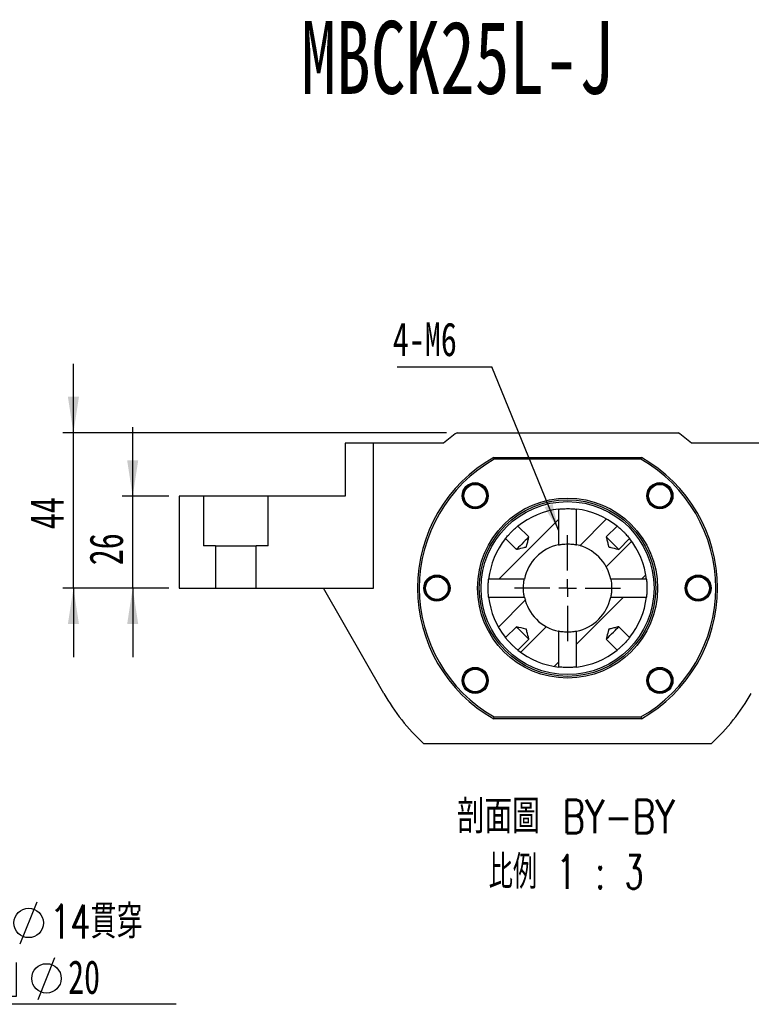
# Model space of a CAD drawing. Header units: millimetres. Extents: x 19 to 332, y 5 to 190.
# Tile 3 of 5: x 101 to 170, y 97 to 190. Entities that reach past the tile are written whole.
import ezdxf

# ---------------------------------------------------------------- set-up
doc = ezdxf.new("R2010")
doc.units = ezdxf.units.MM
doc.layers.add('圖層0', color=7, linetype='Continuous')
doc.styles.add('SLDTEXTSTYLE0', font='TXT', dxfattribs={"width": 0.7})
doc.styles.add('SLDTEXTSTYLE1', font='TXT', dxfattribs={"width": 0.7, "bigfont": 'bigfont'})
doc.styles.add('SLDTEXTSTYLE3', font='TXT', dxfattribs={"width": 0.633333})
doc.styles.add('SLDTEXTSTYLE4', font='TXT', dxfattribs={"width": 0.75, "bigfont": 'bigfont'})
doc.styles.add('SLDTEXTSTYLE5', font='TXT', dxfattribs={"width": 0.65625, "bigfont": 'bigfont'})
doc.dimstyles.new('SLDDIMSTYLE1', dxfattribs={"dimtxt": 0.18, "dimasz": 2.5, "dimexe": 0, "dimexo": 0.0625, "dimgap": 0, "dimtad": 0, "dimtih": 1, "dimtoh": 1, "dimdec": 0, "dimrnd": 1e-09, "dimzin": 0, "dimdsep": 46, "dimtxsty": 'Standard', "dimsah": 1, "dimcen": 0.09, "dimadec": 0, "dimazin": 0, "dimtfac": 2.5, "dimtdec": 0, "dimtofl": 0, "dimtmove": 0, "dimatfit": 3, "dimfxl": 1, "dimfrac": 2, "dimtolj": 1, "dimtzin": 0, "dimarcsym": 0})
doc.dimstyles.new('SLDDIMSTYLE4', dxfattribs={"dimtxt": 3.389974, "dimasz": 2.5, "dimexe": 0, "dimexo": 0.0625, "dimgap": 0.847493, "dimtad": 1, "dimlfac": 3, "dimrnd": 1e-09, "dimzin": 12, "dimdsep": 46, "dimtxsty": 'SLDTEXTSTYLE0', "dimsah": 1, "dimcen": 0.09, "dimadec": 0, "dimazin": 3, "dimtfac": 1, "dimtmove": 0, "dimatfit": 0, "dimfxl": 1, "dimfrac": 2, "dimtolj": 1, "dimtzin": 12, "dimarcsym": 0})

# ---------------------------------------------------------------- blocks, each defined once
blk = doc.blocks.new('SW_SYMBOL_HOLE_DIAM')
at = {"layer": '圖層0', "color": 0}
blk.add_line((300, 0), (700, 1000), dxfattribs=at)
blk.add_circle((500, 500), 350, dxfattribs=at)
blk = doc.blocks.new('SW_SYMBOL_HOLE_SPOT')
at = {"layer": '圖層0', "color": 0}
for p, q in [((0, 875), (0, 75)), ((1600, 75), (1600, 875)), ((0, 75), (1600, 75))]:
    blk.add_line(p, q, dxfattribs=at)
blk = doc.blocks.new('SW_NOTE_1')
at = {"layer": '圖層0', "color": 0}
blk.add_line((21.858, 0), (0, 0), dxfattribs=at)
at = {"layer": '圖層0', "color": 0, "xscale": 0.003964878, "yscale": 0.003964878, "zscale": 0.003964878}
for name, p in [('SW_SYMBOL_HOLE_DIAM', (5.935, 5.698)), ('SW_SYMBOL_HOLE_SPOT', (0.42, 0.465)), ('SW_SYMBOL_HOLE_DIAM', (7.617, 0.465))]:
    blk.add_blockref(name, p, dxfattribs=at)
at = {"layer": '圖層0', "color": 0, "char_height": 3.175, "attachment_point": 1}
for s, insert, style in [('6 -', (0.42, 9.396), 'SLDTEXTSTYLE3'), ('14\\M+18AD1\\M+190FA', (9.957, 9.396), 'SLDTEXTSTYLE1'), ('20', (11.638, 4.163), 'SLDTEXTSTYLE0')]:
    blk.add_mtext(s, dxfattribs=dict(at, insert=insert, style=style))
blk = doc.blocks.new('_D_8')
at = {"layer": '圖層0', "color": 7}
for p, q in [((111.533, 144.95), (111.533, 151.469)), ((114.936, 144.95), (110.533, 144.95)), ((111.533, 136.283), (111.533, 144.95)), ((114.936, 136.283), (110.533, 136.283)), ((111.533, 136.283), (111.533, 129.764))]:
    blk.add_line(p, q, dxfattribs=at)
for points in [[(111.533, 144.95), (112.055, 148.34), (111.012, 148.34)], [(111.533, 136.283), (111.012, 132.893), (112.055, 132.893)]]:
    blk.add_solid(points, dxfattribs=at)
at = {"layer": '圖層0', "color": 7, "insert": (107.44, 138.435), "char_height": 3.175, "attachment_point": 1, "rotation": 90, "style": 'SLDTEXTSTYLE0'}
blk.add_mtext('26', dxfattribs=at)
blk = doc.blocks.new('_D_9')
at = {"layer": '圖層0', "color": 7}
for p, q in [((105.936, 150.95), (105.936, 157.469)), ((141.168, 150.95), (104.936, 150.95)), ((105.936, 136.283), (105.936, 150.95)), ((114.936, 136.283), (104.936, 136.283)), ((105.936, 136.283), (105.936, 129.764))]:
    blk.add_line(p, q, dxfattribs=at)
for points in [[(105.936, 150.95), (106.458, 154.34), (105.415, 154.34)], [(105.936, 136.283), (105.415, 132.893), (106.458, 132.893)]]:
    blk.add_solid(points, dxfattribs=at)
at = {"layer": '圖層0', "color": 7, "insert": (101.843, 141.843), "char_height": 3.175, "attachment_point": 1, "rotation": 90, "style": 'SLDTEXTSTYLE0'}
blk.add_mtext('44', dxfattribs=at)
blk = doc.blocks.new('SW_NOTE_2')
at = {"layer": '圖層0', "color": 0, "char_height": 3.175, "attachment_point": 2}
for s, insert, style in [('\\M+19655\\M+196CA\\M+19AA4 BY-BY', (12.402, 4.093), 'SLDTEXTSTYLE4'), ('\\M+194E4\\M+197E1 1 : 3', (12.432, -1.141), 'SLDTEXTSTYLE5')]:
    blk.add_mtext(s, dxfattribs=dict(at, insert=insert, style=style))
blk = doc.blocks.new('SW_NOTE_3')
at = {"layer": '圖層0', "color": 0}
blk.add_line((-8.957, 0), (0, 0), dxfattribs=at)
at = {"layer": '圖層0', "color": 0, "insert": (-9.357, 4.178), "char_height": 3.175, "attachment_point": 1, "style": 'SLDTEXTSTYLE0'}
blk.add_mtext('4-M6', dxfattribs=at)
blk = doc.blocks.new('SW_CENTERMARKSYMBOL_8')
at = {"layer": '圖層0', "color": 0}
for p, q in [((0, 1.667), (0, 5)), ((-1.667, 0), (-5, 0)), ((0, 0), (-0.833, 0)), ((0, 0), (0, 0.833)), ((0, 0), (0, -0.833)), ((0, 0), (0.833, 0)), ((1.667, 0), (5, 0)), ((0, -1.667), (0, -5))]:
    blk.add_line(p, q, dxfattribs=at)

msp = doc.modelspace()

# ---------------------------------------------------------------- hatches: boundary and pattern name
at = {"linetype": 'Continuous', "lineweight": 18}
h = msp.add_hatch(dxfattribs=at)
h.set_pattern_fill('ANSI31', style=0)
edge = h.paths.add_edge_path(flags=0)
edge.add_spline(control_points=[(148.9496, 141.1152), (148.9352, 141.0574), (148.9208, 140.9996), (148.9064, 140.9419), (148.8754, 140.8179), (148.8445, 140.6938), (148.8136, 140.5698), (148.7976, 140.5057), (148.7816, 140.4416), (148.7656, 140.3775), (148.7574, 140.3444), (148.7491, 140.3113), (148.7409, 140.2781), (148.7366, 140.261), (148.7323, 140.2439), (148.7281, 140.2268), (148.7258, 140.2179), (148.7236, 140.2091), (148.7214, 140.2002), (148.7203, 140.1957), (148.7192, 140.1911), (148.718, 140.1865), (148.7174, 140.1842), (148.7168, 140.1818), (148.7162, 140.1794), (148.7159, 140.1782), (148.7156, 140.177), (148.7153, 140.1758), (148.7151, 140.1751), (148.715, 140.1745), (148.7148, 140.1739), (148.7147, 140.1735), (148.7146, 140.1732), (148.7145, 140.1729), (148.7144, 140.1727), (148.7144, 140.1725), (148.7143, 140.1723), (148.7142, 140.1722), (148.7141, 140.1721), (148.714, 140.172), (148.7138, 140.1719), (148.7137, 140.1718), (148.7135, 140.1718), (148.7127, 140.1715), (148.7119, 140.1713), (148.711, 140.1711), (148.7077, 140.1702), (148.7044, 140.1694), (148.7011, 140.1686), (148.6879, 140.1652), (148.6746, 140.1619), (148.6614, 140.1586), (148.6084, 140.1454), (148.5554, 140.1322), (148.5024, 140.119), (148.2904, 140.0662), (148.0785, 140.0133), (147.8665, 139.9605), (147.8347, 139.9525), (147.8029, 139.9446), (147.771, 139.9367)], knot_values=[0.001662, 0.001662, 0.001662, 0.001662, 0.0021977, 0.0021977, 0.0021977, 0.0033481, 0.0033481, 0.0033481, 0.0039427, 0.0039427, 0.0039427, 0.0042499, 0.0042499, 0.0042499, 0.0044087, 0.0044087, 0.0044087, 0.0044908, 0.0044908, 0.0044908, 0.0045332, 0.0045332, 0.0045332, 0.0045552, 0.0045552, 0.0045552, 0.0045665, 0.0045665, 0.0045665, 0.0045724, 0.0045724, 0.0045724, 0.0045755, 0.0045755, 0.0045755, 0.0045773, 0.0045773, 0.0045773, 0.0045785, 0.0045785, 0.0045785, 0.0045802, 0.0045802, 0.0045802, 0.004588, 0.004588, 0.004588, 0.0046188, 0.0046188, 0.0046188, 0.0047422, 0.0047422, 0.0047422, 0.005236, 0.005236, 0.005236, 0.0072108, 0.0072108, 0.0072108, 0.0075074, 0.0075074, 0.0075074, 0.0075074], weights=[1, 1, 1, 1, 1, 1, 1, 1, 1, 1, 1, 1, 1, 1, 1, 1, 1, 1, 1, 1, 1, 1, 1, 1, 1, 1, 1, 1, 1, 1, 1, 1, 1, 1, 1, 1, 1, 1, 1, 1, 1, 1, 1, 1, 1, 1, 1, 1, 1, 1, 1, 1, 1, 1, 1, 1, 1, 1, 1, 1, 1], degree=3, periodic=0)
edge.add_line((147.771, 139.9367), (146.7432, 140.9645))
edge.add_arc((152.6029, 136.2833), 7.5, 141.379368, 173.492498)
edge.add_line((145.1513, 137.1333), (148.5239, 137.1333))
edge.add_arc((152.6029, 136.2833), 4.1667, 101.770963, 168.229037, ccw=False)
edge.add_line((151.7529, 140.3623), (151.7529, 143.7349))
edge.add_arc((152.6029, 136.2833), 7.5, 96.507502, 128.620632)
edge.add_line((147.9217, 142.143), (148.9496, 141.1152))
h = msp.add_hatch(dxfattribs=at)
h.set_pattern_fill('ANSI31', style=0)
edge = h.paths.add_edge_path(flags=0)
edge.add_line((158.4627, 140.9645), (157.4348, 139.9367))
edge.add_spline(control_points=[(157.4348, 139.9367), (157.403, 139.9446), (157.3712, 139.9525), (157.3394, 139.9605), (157.1274, 140.0133), (156.9154, 140.0662), (156.7035, 140.119), (156.6505, 140.1322), (156.5975, 140.1454), (156.5445, 140.1586), (156.5313, 140.1619), (156.518, 140.1652), (156.5048, 140.1686), (156.5015, 140.1694), (156.4982, 140.1702), (156.4949, 140.1711), (156.494, 140.1713), (156.4932, 140.1715), (156.4924, 140.1718), (156.4922, 140.1718), (156.492, 140.1719), (156.4919, 140.172), (156.4918, 140.1721), (156.4917, 140.1722), (156.4916, 140.1723), (156.4915, 140.1725), (156.4914, 140.1727), (156.4914, 140.1729), (156.4913, 140.1732), (156.4912, 140.1735), (156.4911, 140.1739), (156.4909, 140.1745), (156.4907, 140.1751), (156.4906, 140.1758), (156.4903, 140.177), (156.49, 140.1782), (156.4896, 140.1794), (156.4891, 140.1818), (156.4885, 140.1842), (156.4879, 140.1865), (156.4867, 140.1911), (156.4856, 140.1957), (156.4844, 140.2002), (156.4822, 140.2091), (156.48, 140.2179), (156.4778, 140.2268), (156.4736, 140.2439), (156.4693, 140.261), (156.465, 140.2781), (156.4568, 140.3113), (156.4485, 140.3444), (156.4402, 140.3775), (156.4243, 140.4416), (156.4083, 140.5057), (156.3923, 140.5698), (156.3614, 140.6938), (156.3304, 140.8179), (156.2995, 140.9419), (156.2851, 140.9996), (156.2707, 141.0574), (156.2563, 141.1152)], knot_values=[0.0075688, 0.0075688, 0.0075688, 0.0075688, 0.007864, 0.007864, 0.007864, 0.00983, 0.00983, 0.00983, 0.0103215, 0.0103215, 0.0103215, 0.0104444, 0.0104444, 0.0104444, 0.0104751, 0.0104751, 0.0104751, 0.0104828, 0.0104828, 0.0104828, 0.0104845, 0.0104845, 0.0104845, 0.0104857, 0.0104857, 0.0104857, 0.0104874, 0.0104874, 0.0104874, 0.0104905, 0.0104905, 0.0104905, 0.0104964, 0.0104964, 0.0104964, 0.0105077, 0.0105077, 0.0105077, 0.0105296, 0.0105296, 0.0105296, 0.0105718, 0.0105718, 0.0105718, 0.0106535, 0.0106535, 0.0106535, 0.0108116, 0.0108116, 0.0108116, 0.0111175, 0.0111175, 0.0111175, 0.0117093, 0.0117093, 0.0117093, 0.0128546, 0.0128546, 0.0128546, 0.0133879, 0.0133879, 0.0133879, 0.0133879], weights=[1, 1, 1, 1, 1, 1, 1, 1, 1, 1, 1, 1, 1, 1, 1, 1, 1, 1, 1, 1, 1, 1, 1, 1, 1, 1, 1, 1, 1, 1, 1, 1, 1, 1, 1, 1, 1, 1, 1, 1, 1, 1, 1, 1, 1, 1, 1, 1, 1, 1, 1, 1, 1, 1, 1, 1, 1, 1, 1, 1, 1], degree=3, periodic=0)
edge.add_line((156.2563, 141.1152), (157.2841, 142.143))
edge.add_arc((152.6029, 136.2833), 7.5, 51.379368, 83.492498)
edge.add_line((153.4529, 143.7349), (153.4529, 140.3623))
edge.add_arc((152.6029, 136.2833), 4.1667, 11.770963, 78.229037, ccw=False)
edge.add_line((156.682, 137.1333), (160.0546, 137.1333))
edge.add_arc((152.6029, 136.2833), 7.5, 6.507502, 38.620632)
h = msp.add_hatch(dxfattribs=at)
h.set_pattern_fill('ANSI31', style=0)
edge = h.paths.add_edge_path(flags=0)
edge.add_spline(control_points=[(147.771, 132.6299), (148.0679, 132.5559), (148.3647, 132.4819), (148.6616, 132.4078), (148.6701, 132.4057), (148.6786, 132.4036), (148.6871, 132.4015), (148.6915, 132.4004), (148.6959, 132.3993), (148.7003, 132.3982), (148.7025, 132.3976), (148.7048, 132.3971), (148.7071, 132.3965), (148.7083, 132.3962), (148.7094, 132.3959), (148.7106, 132.3956), (148.7112, 132.3954), (148.7118, 132.3953), (148.7124, 132.3951), (148.7128, 132.395), (148.7131, 132.3949), (148.7134, 132.3948), (148.7136, 132.3947), (148.7137, 132.3947), (148.7139, 132.3946), (148.714, 132.3945), (148.7141, 132.3944), (148.7142, 132.3943), (148.7143, 132.3941), (148.7144, 132.394), (148.7145, 132.3938), (148.7148, 132.3929), (148.715, 132.392), (148.7152, 132.3911), (148.7161, 132.3875), (148.717, 132.3839), (148.7179, 132.3803), (148.7215, 132.366), (148.7251, 132.3516), (148.7287, 132.3373), (148.743, 132.2798), (148.7573, 132.2224), (148.7716, 132.1649), (148.8289, 131.9352), (148.8862, 131.7054), (148.9435, 131.4757), (148.9455, 131.4676), (148.9475, 131.4595), (148.9496, 131.4514)], knot_values=[0.0094106, 0.0094106, 0.0094106, 0.0094106, 0.012164, 0.012164, 0.012164, 0.0122429, 0.0122429, 0.0122429, 0.0122836, 0.0122836, 0.0122836, 0.0123047, 0.0123047, 0.0123047, 0.0123156, 0.0123156, 0.0123156, 0.0123213, 0.0123213, 0.0123213, 0.0123243, 0.0123243, 0.0123243, 0.012326, 0.012326, 0.012326, 0.0123272, 0.0123272, 0.0123272, 0.012329, 0.012329, 0.012329, 0.0123374, 0.0123374, 0.0123374, 0.0123708, 0.0123708, 0.0123708, 0.0125046, 0.0125046, 0.0125046, 0.0130397, 0.0130397, 0.0130397, 0.0151801, 0.0151801, 0.0151801, 0.0152556, 0.0152556, 0.0152556, 0.0152556], weights=[1, 1, 1, 1, 1, 1, 1, 1, 1, 1, 1, 1, 1, 1, 1, 1, 1, 1, 1, 1, 1, 1, 1, 1, 1, 1, 1, 1, 1, 1, 1, 1, 1, 1, 1, 1, 1, 1, 1, 1, 1, 1, 1, 1, 1, 1, 1, 1, 1], degree=3, periodic=0)
edge.add_line((148.9496, 131.4514), (147.9217, 130.4235))
edge.add_arc((152.6029, 136.2833), 7.5, 231.379368, 263.492498)
edge.add_line((151.7529, 128.8316), (151.7529, 132.2042))
edge.add_arc((152.6029, 136.2833), 4.1667, 191.770963, 258.229037, ccw=False)
edge.add_line((148.5239, 135.4333), (145.1513, 135.4333))
edge.add_arc((152.6029, 136.2833), 7.5, 186.507502, 218.620632)
edge.add_line((146.7432, 131.6021), (147.771, 132.6299))
h = msp.add_hatch(dxfattribs=at)
h.set_pattern_fill('ANSI31', style=0)
edge = h.paths.add_edge_path(flags=0)
edge.add_line((157.4348, 132.6299), (158.4627, 131.6021))
edge.add_arc((152.6029, 136.2833), 7.5, 321.379368, 353.492498)
edge.add_line((160.0546, 135.4333), (156.682, 135.4333))
edge.add_arc((152.6029, 136.2833), 4.1667, 281.770963, 348.229037, ccw=False)
edge.add_line((153.4529, 132.2042), (153.4529, 128.8316))
edge.add_arc((152.6029, 136.2833), 7.5, 276.507502, 308.620632)
edge.add_line((157.2841, 130.4235), (156.2563, 131.4514))
edge.add_spline(control_points=[(156.2563, 131.4514), (156.2643, 131.4832), (156.2722, 131.515), (156.2801, 131.5469), (156.333, 131.7588), (156.3858, 131.9708), (156.4387, 132.1827), (156.4519, 132.2357), (156.4651, 132.2887), (156.4783, 132.3417), (156.4816, 132.3549), (156.4849, 132.3682), (156.4882, 132.3814), (156.4891, 132.3847), (156.4899, 132.3881), (156.4907, 132.3914), (156.4909, 132.3922), (156.4911, 132.393), (156.4914, 132.3938), (156.4915, 132.394), (156.4916, 132.3942), (156.4917, 132.3943), (156.4918, 132.3944), (156.4919, 132.3945), (156.492, 132.3946), (156.4922, 132.3947), (156.4924, 132.3948), (156.4925, 132.3948), (156.4929, 132.3949), (156.4932, 132.395), (156.4935, 132.3951), (156.4942, 132.3953), (156.4948, 132.3955), (156.4954, 132.3956), (156.4967, 132.3959), (156.4979, 132.3963), (156.4991, 132.3966), (156.5015, 132.3972), (156.5038, 132.3977), (156.5062, 132.3983), (156.5108, 132.3995), (156.5153, 132.4006), (156.5199, 132.4018), (156.5288, 132.404), (156.5376, 132.4062), (156.5465, 132.4084), (156.5636, 132.4127), (156.5807, 132.4169), (156.5978, 132.4212), (156.6309, 132.4294), (156.6641, 132.4377), (156.6972, 132.446), (156.7613, 132.4619), (156.8254, 132.4779), (156.8895, 132.4939), (157.0135, 132.5248), (157.1375, 132.5558), (157.2616, 132.5867), (157.3193, 132.6011), (157.3771, 132.6155), (157.4348, 132.6299)], knot_values=[0.0075688, 0.0075688, 0.0075688, 0.0075688, 0.007864, 0.007864, 0.007864, 0.00983, 0.00983, 0.00983, 0.0103215, 0.0103215, 0.0103215, 0.0104444, 0.0104444, 0.0104444, 0.0104751, 0.0104751, 0.0104751, 0.0104828, 0.0104828, 0.0104828, 0.0104845, 0.0104845, 0.0104845, 0.0104857, 0.0104857, 0.0104857, 0.0104874, 0.0104874, 0.0104874, 0.0104905, 0.0104905, 0.0104905, 0.0104964, 0.0104964, 0.0104964, 0.0105077, 0.0105077, 0.0105077, 0.0105296, 0.0105296, 0.0105296, 0.0105718, 0.0105718, 0.0105718, 0.0106535, 0.0106535, 0.0106535, 0.0108116, 0.0108116, 0.0108116, 0.0111175, 0.0111175, 0.0111175, 0.0117093, 0.0117093, 0.0117093, 0.0128546, 0.0128546, 0.0128546, 0.0133879, 0.0133879, 0.0133879, 0.0133879], weights=[1, 1, 1, 1, 1, 1, 1, 1, 1, 1, 1, 1, 1, 1, 1, 1, 1, 1, 1, 1, 1, 1, 1, 1, 1, 1, 1, 1, 1, 1, 1, 1, 1, 1, 1, 1, 1, 1, 1, 1, 1, 1, 1, 1, 1, 1, 1, 1, 1, 1, 1, 1, 1, 1, 1, 1, 1, 1, 1, 1, 1], degree=3, periodic=0)

# ---------------------------------------------------------------- linework, layer by layer
at = {"color": 7, "linetype": 'Continuous', "lineweight": 25}
for p, q in [((142.168, 150.9499), (163.0379, 150.9499)), ((131.6029, 149.9499), (131.6029, 144.9499)), ((134.2696, 149.9499), (131.6029, 149.9499)), ((134.2696, 136.2833), (134.2696, 149.9499)), ((140.8888, 149.9499), (134.2696, 149.9499)), ((170.9363, 149.9499), (164.3171, 149.9499)), ((145.6328, 148.6166), (145.6767, 148.4499)), ((145.6328, 148.6166), (159.5731, 148.6166)), ((159.5291, 148.4499), (145.6767, 148.4499)), ((159.5291, 148.4499), (159.5731, 148.6166)), ((161.8921, 145.9553), (162.1544, 145.789)), ((142.931, 145.5724), (143.0972, 145.8347)), ((115.9363, 144.9499), (115.9363, 136.2833)), ((118.2143, 144.9499), (115.9363, 144.9499)), ((118.2143, 144.9499), (118.2143, 140.2833)), ((124.3249, 144.9499), (118.2143, 144.9499)), ((124.3249, 140.2833), (124.3249, 144.9499)), ((131.6029, 144.9499), (124.3249, 144.9499)), ((151.7529, 143.7349), (151.7529, 140.3623)), ((153.4529, 140.3623), (153.4529, 143.7349)), ((148.9496, 141.1152), (147.9217, 142.143)), ((157.2841, 142.143), (156.2563, 141.1152)), ((146.7432, 140.9645), (147.771, 139.9367)), ((157.4348, 139.9367), (158.4627, 140.9645)), ((119.3543, 140.2833), (118.2143, 140.2833)), ((119.3543, 140.2833), (119.3543, 136.2833)), ((119.3543, 140.2833), (123.1849, 140.2833)), ((123.1849, 136.2833), (123.1849, 140.2833)), ((124.3249, 140.2833), (123.1849, 140.2833)), ((148.5239, 137.1333), (145.1513, 137.1333)), ((160.0546, 137.1333), (156.682, 137.1333)), ((115.9363, 136.2833), (119.3543, 136.2833)), ((119.3543, 136.2833), (123.1849, 136.2833)), ((123.1849, 136.2833), (134.2696, 136.2833)), ((135.2471, 126.3447), (129.5559, 136.2833)), ((166.0105, 136.554), (166.0784, 136.251)), ((145.1513, 135.4333), (148.5239, 135.4333)), ((156.682, 135.4333), (160.0546, 135.4333)), ((147.771, 132.6299), (146.7432, 131.6021)), ((151.7529, 132.2042), (151.7529, 128.8316)), ((153.4529, 128.8316), (153.4529, 132.2042)), ((158.4627, 131.6021), (157.4348, 132.6299)), ((147.9217, 130.4235), (148.9496, 131.4514)), ((156.2563, 131.4514), (157.2841, 130.4235)), ((143.3138, 126.6113), (143.0515, 126.7775)), ((162.2749, 126.9941), (162.1087, 126.7318)), ((145.6328, 123.9499), (145.6767, 124.1166)), ((159.5731, 123.9499), (145.6328, 123.9499)), ((145.6767, 124.1166), (159.5291, 124.1166)), ((159.5291, 124.1166), (159.5731, 123.9499)), ((139.0056, 121.6166), (166.2003, 121.6166))]:
    msp.add_line(p, q, dxfattribs=at)
at = {"color": 7, "linetype": 'Continuous', "lineweight": 25, "flags": 128}
for points in [[(148.9496, 141.1152), (148.9256, 141.0912), (148.8559, 141.0215), (148.746, 140.9116), (148.605, 140.7706), (148.4441, 140.6097), (148.2765, 140.4421), (148.1156, 140.2812), (147.9746, 140.1402), (147.8647, 140.0304), (147.795, 139.9606), (147.771, 139.9367)], [(157.4348, 139.9367), (157.4109, 139.9606), (157.3411, 140.0304), (157.2313, 140.1402), (157.0903, 140.2812), (156.9294, 140.4421), (156.7618, 140.6097), (156.6009, 140.7706), (156.4599, 140.9116), (156.35, 141.0215), (156.2803, 141.0912), (156.2563, 141.1152)], [(147.771, 132.6299), (147.795, 132.6059), (147.8647, 132.5362), (147.9746, 132.4264), (148.1156, 132.2853), (148.2765, 132.1244), (148.4441, 131.9568), (148.605, 131.796), (148.746, 131.6549), (148.8559, 131.5451), (148.9256, 131.4753), (148.9496, 131.4514)], [(156.2563, 131.4514), (156.2803, 131.4753), (156.35, 131.5451), (156.4599, 131.6549), (156.6009, 131.796), (156.7618, 131.9568), (156.9294, 132.1244), (157.0903, 132.2853), (157.2313, 132.4264), (157.3411, 132.5362), (157.4109, 132.6059), (157.4348, 132.6299)]]:
    msp.add_lwpolyline(points, dxfattribs=at)
at = {"color": 7, "linetype": 'Continuous', "lineweight": 25}
for centre, radius in [((143.882, 145.0043), 1.2333), ((143.882, 145.0043), 1.1333), ((143.882, 145.0043), 1.0667), ((161.3239, 145.0043), 1.2333), ((161.3239, 145.0043), 1.1333), ((161.3239, 145.0043), 1.0667), ((152.6029, 136.2833), 8.5), ((152.6029, 136.2833), 8.3333), ((152.6029, 136.2833), 8.1667), ((140.2696, 136.2833), 1.2333), ((140.2696, 136.2833), 1.1333), ((140.2696, 136.2833), 1.0667), ((164.9363, 136.2833), 1.2333), ((164.9363, 136.2833), 1.1333), ((164.9363, 136.2833), 1.0667), ((143.882, 127.5623), 1.2333), ((143.882, 127.5623), 1.1333), ((143.882, 127.5623), 1.0667), ((161.3239, 127.5623), 1.2333), ((161.3239, 127.5623), 1.1333), ((161.3239, 127.5623), 1.0667)]:
    msp.add_circle(centre, radius, dxfattribs=at)
for radius, start, end in [(18, 125.430945, 130.601061), (18, 49.398939, 54.569055), (14.1667, 119.472932, 240.527068), (14, 119.651845, 240.348155), (14, 299.651845, 60.348155), (14.1667, 299.472932, 60.527068), (7.5, 96.507502, 128.620632), (7.5, 51.379368, 83.492498), (7.5, 141.379368, 173.492498), (7.5, 6.507502, 38.620632), (4.1667, 101.770963, 168.229037), (4.1667, 11.770963, 78.229037), (7.5, 186.507502, 218.620632), (4.1667, 191.770963, 258.229037), (4.1667, 281.770963, 348.229037), (7.5, 321.379368, 353.492498), (7.5, 231.379368, 263.492498), (7.5, 276.507502, 308.620632), (20, 209.797016, 227.166572), (20, 312.833428, 330.202984)]:
    msp.add_arc((152.6029, 136.2833), radius, start, end, dxfattribs=at)
for points, knots in [([(144.4501, 145.9553), (144.3882, 145.9878), (144.2718, 146.0491), (144.0844, 146.0982), (143.9007, 146.1171), (143.7163, 146.1047), (143.5363, 146.0622), (143.3087, 145.9658), (143.0904, 145.8048), (142.9755, 145.6373), (142.931, 145.5724)], [0, 0, 0, 0, 0.1205086, 0.22645464, 0.3324005, 0.43834652, 0.54429233, 0.6502383, 0.86443841, 1, 1, 1, 1]), ([(145.0204, 145.0352), (145.0221, 145.0629), (145.032, 145.2204), (144.9188, 145.4953), (144.7146, 145.7845), (144.5286, 145.9046), (144.4501, 145.9553)], [0, 0, 0, 0, 0.0732328, 0.4173437, 0.7542528, 1, 1, 1, 1]), ([(162.2749, 144.4361), (162.3075, 144.498), (162.3687, 144.6144), (162.4179, 144.8018), (162.4368, 144.9855), (162.4244, 145.1699), (162.3819, 145.3499), (162.2855, 145.5775), (162.1244, 145.7958), (161.957, 145.9107), (161.8921, 145.9553)], [0, 0, 0, 0, 0.1205086, 0.22645464, 0.3324005, 0.43834652, 0.54429233, 0.6502383, 0.86443841, 1, 1, 1, 1]), ([(161.3549, 143.8658), (161.3825, 143.8641), (161.5401, 143.8542), (161.815, 143.9675), (162.1042, 144.1716), (162.2243, 144.3576), (162.2749, 144.4361)], [0, 0, 0, 0, 0.0732328, 0.4173437, 0.7542528, 1, 1, 1, 1]), ([(151.7529, 143.7349), (151.7541, 143.7351), (151.7585, 143.7356), (151.8231, 143.7429), (151.9897, 143.7591), (152.2265, 143.7754), (152.506, 143.7845), (152.7956, 143.7826), (153.0635, 143.7704), (153.2784, 143.7535), (153.4246, 143.7383), (153.4435, 143.736), (153.4529, 143.7349)], [0, 0, 0, 0, 0.03585, 0.1425411, 0.2494816, 0.3570257, 0.4645906, 0.5715628, 0.6782545, 0.7854045, 0.893051, 1, 1, 1, 1]), ([(146.7432, 140.9645), (146.7459, 140.9678), (146.7524, 140.976), (146.8158, 141.0547), (146.9372, 141.1991), (147.1038, 141.3856), (147.2986, 141.5881), (147.5006, 141.7824), (147.6864, 141.9484), (147.8313, 142.0702), (147.9103, 142.1338), (147.9185, 142.1404), (147.9217, 142.143)], [0, 0, 0, 0, 0.0715126, 0.1782034, 0.2853433, 0.3929576, 0.5003328, 0.6071322, 0.7139124, 0.8212576, 0.9288797, 1, 1, 1, 1]), ([(157.2841, 142.143), (157.2874, 142.1404), (157.2957, 142.1338), (157.3744, 142.0704), (157.5188, 141.949), (157.7053, 141.7824), (157.9078, 141.5876), (158.102, 141.3856), (158.2681, 141.1998), (158.3899, 141.0549), (158.4535, 140.9759), (158.4601, 140.9677), (158.4627, 140.9645)], [0, 0, 0, 0, 0.0715126, 0.1782034, 0.2853433, 0.3929576, 0.5003328, 0.6071322, 0.7139124, 0.8212576, 0.9288797, 1, 1, 1, 1]), ([(147.771, 139.9367), (147.8029, 139.9446), (148.0467, 140.0054), (148.3435, 140.079), (148.6216, 140.1489), (148.6912, 140.166), (148.7085, 140.1705), (148.7129, 140.1715), (148.714, 140.172), (148.7143, 140.1724), (148.7146, 140.173), (148.7149, 140.1742), (148.7155, 140.1763), (148.7165, 140.1806), (148.7186, 140.1887), (148.7225, 140.2045), (148.7301, 140.2351), (148.7449, 140.2942), (148.7734, 140.4085), (148.8285, 140.6297), (148.8898, 140.8756), (148.9352, 141.0574), (148.9496, 141.1152)], [0, 0, 0, 0, 0.0506169, 0.3877124, 0.4719862, 0.4930547, 0.498322, 0.4996447, 0.4999328, 0.5001425, 0.5004381, 0.5009725, 0.5019843, 0.5039308, 0.5076917, 0.5149653, 0.5290379, 0.5562668, 0.6089518, 0.7108933, 0.9081426, 1, 1, 1, 1]), ([(151.7529, 140.3623), (151.7539, 140.3625), (151.758, 140.3634), (151.8194, 140.3762), (151.9812, 140.4049), (152.2145, 140.4346), (152.4927, 140.4518), (152.7814, 140.4493), (153.048, 140.4285), (153.2669, 140.3981), (153.4134, 140.3707), (153.4521, 140.3625), (153.4529, 140.3623), (153.4529, 140.3623)], [0, 0, 0, 0, 0.0336419, 0.1386879, 0.2444868, 0.3522631, 0.4601968, 0.5662522, 0.6713293, 0.7777501, 0.8858485, 0.9933469, 1, 1, 1, 1]), ([(156.2563, 141.1152), (156.2707, 141.0574), (156.316, 140.8756), (156.3774, 140.6297), (156.4325, 140.4085), (156.461, 140.2942), (156.4758, 140.2351), (156.4834, 140.2045), (156.4873, 140.1887), (156.4894, 140.1806), (156.4904, 140.1763), (156.491, 140.1742), (156.4913, 140.173), (156.4916, 140.1724), (156.4919, 140.172), (156.493, 140.1715), (156.4973, 140.1705), (156.5147, 140.166), (156.5843, 140.1489), (156.8624, 140.079), (157.1592, 140.0054), (157.403, 139.9446), (157.4348, 139.9367)], [0, 0, 0, 0, 0.0918574, 0.2891066, 0.3910481, 0.4437332, 0.470962, 0.4850346, 0.4923082, 0.4960691, 0.4980156, 0.4990275, 0.4995618, 0.4998574, 0.5000671, 0.5003553, 0.5016779, 0.5069452, 0.5280137, 0.6122875, 0.949383, 1, 1, 1, 1]), ([(139.9989, 137.3575), (139.9321, 137.3367), (139.8065, 137.2977), (139.6392, 137.2), (139.496, 137.0834), (139.3743, 136.9443), (139.2771, 136.7869), (139.1843, 136.5578), (139.1438, 136.2896), (139.181, 136.09), (139.1954, 136.0126)], [0, 0, 0, 0, 0.1205082, 0.2264542, 0.3324, 0.4383463, 0.544292, 0.650238, 0.8644385, 1, 1, 1, 1]), ([(141.385, 135.8942), (141.41, 135.9678), (141.4785, 136.1696), (141.4409, 136.5243), (141.2841, 136.8944), (141.0105, 137.1888), (140.6605, 137.3686), (140.3058, 137.4229), (140.0899, 137.3769), (139.9989, 137.3575)], [0, 0, 0, 0, 0.09381, 0.2569361, 0.4174384, 0.5760486, 0.7334626, 0.8875823, 1, 1, 1, 1]), ([(145.1513, 135.4333), (145.1511, 135.4344), (145.1506, 135.4389), (145.1433, 135.5034), (145.1271, 135.67), (145.1108, 135.9069), (145.1017, 136.1863), (145.1036, 136.476), (145.1158, 136.7438), (145.1327, 136.9587), (145.1479, 137.105), (145.1502, 137.1239), (145.1513, 137.1333)], [0, 0, 0, 0, 0.03585, 0.1425411, 0.2494816, 0.3570257, 0.4645906, 0.5715628, 0.6782545, 0.7854045, 0.893051, 1, 1, 1, 1]), ([(148.5239, 135.4333), (148.5237, 135.4343), (148.5228, 135.4384), (148.51, 135.4997), (148.4813, 135.6615), (148.4516, 135.8948), (148.4344, 136.1731), (148.4369, 136.4617), (148.4577, 136.7284), (148.4881, 136.9472), (148.5155, 137.0938), (148.5237, 137.1325), (148.5239, 137.1332), (148.5239, 137.1333)], [0, 0, 0, 0, 0.0336419, 0.1386879, 0.2444868, 0.3522631, 0.4601968, 0.5662522, 0.6713293, 0.7777501, 0.8858485, 0.9933469, 1, 1, 1, 1]), ([(156.682, 137.1333), (156.6822, 137.1323), (156.683, 137.1282), (156.6958, 137.0668), (156.7246, 136.905), (156.7542, 136.6717), (156.7715, 136.3935), (156.769, 136.1048), (156.7482, 135.8382), (156.7178, 135.6193), (156.6904, 135.4728), (156.6822, 135.4341), (156.682, 135.4333), (156.682, 135.4333)], [0, 0, 0, 0, 0.0336419, 0.1386879, 0.2444868, 0.3522631, 0.4601968, 0.5662522, 0.6713293, 0.7777501, 0.8858485, 0.9933469, 1, 1, 1, 1]), ([(160.0546, 137.1333), (160.0547, 137.1321), (160.0553, 137.1277), (160.0626, 137.0631), (160.0788, 136.8965), (160.095, 136.6597), (160.1042, 136.3802), (160.1023, 136.0906), (160.0901, 135.8227), (160.0732, 135.6078), (160.0579, 135.4616), (160.0557, 135.4427), (160.0546, 135.4333)], [0, 0, 0, 0, 0.03585, 0.1425411, 0.2494816, 0.3570257, 0.4645906, 0.5715628, 0.6782545, 0.7854045, 0.893051, 1, 1, 1, 1]), ([(139.1954, 136.0126), (139.1525, 136.1302), (139.1017, 136.2697), (139.1195, 136.4135), (139.1223, 136.4361)], [0, 0, 0, 0, 0.8428592, 1, 1, 1, 1]), ([(163.7677, 136.3028), (163.7684, 136.2166), (163.7702, 135.9971), (163.9262, 135.672), (164.1942, 135.3778), (164.5457, 135.1979), (164.9, 135.1437), (165.1159, 135.1896), (165.207, 135.209)], [0, 0, 0, 0, 0.1225575, 0.3120856, 0.4993796, 0.6852609, 0.8672522, 1, 1, 1, 1]), ([(165.207, 135.209), (165.2738, 135.2298), (165.3994, 135.2688), (165.5667, 135.3666), (165.7099, 135.4831), (165.8316, 135.6223), (165.9288, 135.7796), (166.0216, 136.0087), (166.062, 136.2769), (166.0249, 136.4766), (166.0105, 136.554)], [0, 0, 0, 0, 0.1205082, 0.2264542, 0.3324, 0.4383463, 0.544292, 0.650238, 0.8644385, 1, 1, 1, 1]), ([(148.9496, 131.4514), (148.9475, 131.4595), (148.8882, 131.6973), (148.8149, 131.9927), (148.7392, 132.2942), (148.7207, 132.3696), (148.7158, 132.3884), (148.7148, 132.3931), (148.7143, 132.3943), (148.7139, 132.3946), (148.7132, 132.3949), (148.7121, 132.3952), (148.71, 132.3957), (148.706, 132.3968), (148.6981, 132.3987), (148.683, 132.4025), (148.3732, 132.4797), (148.0679, 132.5559), (147.771, 132.6299)], [0, 0, 0, 0, 0.012894, 0.3782893, 0.469638, 0.4924752, 0.4981846, 0.4996175, 0.4999202, 0.5001289, 0.5004152, 0.5009299, 0.5019027, 0.5037736, 0.5073874, 0.5143768, 0.5278991, 1, 1, 1, 1]), ([(153.4529, 132.2042), (153.4449, 132.2025), (153.4283, 132.199), (153.295, 132.1732), (153.0881, 132.1426), (152.8437, 132.1211), (152.5811, 132.1141), (152.3195, 132.1233), (152.0671, 132.1491), (151.874, 132.1798), (151.7685, 132.2009), (151.7574, 132.2033), (151.7529, 132.2042)], [0, 0, 0, 0, 0.0984083, 0.2035978, 0.3106558, 0.4188344, 0.5000239, 0.605913, 0.7117517, 0.818922, 0.9270904, 1, 1, 1, 1]), ([(157.4348, 132.6299), (157.3771, 132.6155), (157.1953, 132.5702), (156.9494, 132.5089), (156.7282, 132.4537), (156.6138, 132.4252), (156.5547, 132.4104), (156.5242, 132.4028), (156.5084, 132.3989), (156.5002, 132.3968), (156.496, 132.3958), (156.4938, 132.3952), (156.4927, 132.3949), (156.492, 132.3946), (156.4916, 132.3943), (156.4912, 132.3932), (156.4902, 132.3889), (156.4856, 132.3715), (156.4686, 132.3019), (156.3987, 132.0238), (156.3251, 131.727), (156.2643, 131.4832), (156.2563, 131.4514)], [0, 0, 0, 0, 0.0918575, 0.2891067, 0.3910482, 0.4437333, 0.4709621, 0.4850347, 0.4923084, 0.4960692, 0.4980157, 0.4990276, 0.4995619, 0.4998575, 0.5000672, 0.5003554, 0.5016781, 0.5069453, 0.5280138, 0.6122876, 0.9493831, 1, 1, 1, 1]), ([(147.9217, 130.4235), (147.9184, 130.4262), (147.9102, 130.4327), (147.8315, 130.4961), (147.6871, 130.6175), (147.5006, 130.7841), (147.2981, 130.979), (147.1039, 131.1809), (146.9378, 131.3667), (146.816, 131.5116), (146.7524, 131.5906), (146.7458, 131.5988), (146.7432, 131.6021)], [0, 0, 0, 0, 0.0715126, 0.1782034, 0.2853433, 0.3929576, 0.5003328, 0.6071322, 0.7139124, 0.8212576, 0.9288797, 1, 1, 1, 1]), ([(158.4627, 131.6021), (158.46, 131.5988), (158.4535, 131.5905), (158.3901, 131.5119), (158.2687, 131.3674), (158.1021, 131.1809), (157.9072, 130.9784), (157.7053, 130.7842), (157.5195, 130.6181), (157.3746, 130.4963), (157.2956, 130.4327), (157.2874, 130.4262), (157.2841, 130.4235)], [0, 0, 0, 0, 0.0715126, 0.1782034, 0.2853433, 0.3929576, 0.5003328, 0.6071322, 0.7139124, 0.8212576, 0.9288797, 1, 1, 1, 1]), ([(144.9368, 128.092), (144.9049, 128.1561), (144.8129, 128.3413), (144.5394, 128.5608), (144.1673, 128.7118), (143.7656, 128.7264), (143.3909, 128.6062), (143.1017, 128.3937), (142.9816, 128.2085), (142.931, 128.1305)], [0, 0, 0, 0, 0.0869959, 0.2513485, 0.4130579, 0.5728609, 0.7314586, 0.8867372, 1, 1, 1, 1]), ([(153.4529, 128.8316), (153.4436, 128.8305), (153.4248, 128.8283), (153.2795, 128.8131), (153.0651, 128.7962), (152.8254, 128.7853), (152.5717, 128.782), (152.3172, 128.787), (152.0633, 128.8016), (151.8707, 128.8186), (151.7678, 128.8299), (151.7572, 128.8311), (151.7529, 128.8316)], [0, 0, 0, 0, 0.1067453, 0.2134934, 0.320837, 0.4284662, 0.5000016, 0.6069318, 0.7138453, 0.8211855, 0.9288157, 1, 1, 1, 1]), ([(142.931, 128.1305), (142.8984, 128.0685), (142.8372, 127.9522), (142.788, 127.7647), (142.7691, 127.581), (142.7815, 127.3966), (142.824, 127.2166), (142.9204, 126.989), (143.0814, 126.7707), (143.2489, 126.6558), (143.3138, 126.6113)], [0, 0, 0, 0, 0.1205086, 0.22645464, 0.3324005, 0.43834652, 0.54429233, 0.6502383, 0.86443841, 1, 1, 1, 1]), ([(160.1902, 127.6628), (160.1839, 127.5911), (160.166, 127.3893), (160.284, 127.071), (160.4918, 126.7821), (160.6775, 126.6619), (160.7558, 126.6113)], [0, 0, 0, 0, 0.1698525, 0.4780882, 0.7798731, 1, 1, 1, 1]), ([(160.7558, 126.6113), (160.8177, 126.5787), (160.934, 126.5175), (161.1215, 126.4683), (161.3052, 126.4494), (161.4896, 126.4618), (161.6696, 126.5043), (161.8972, 126.6007), (162.1155, 126.7618), (162.2304, 126.9292), (162.2749, 126.9941)], [0, 0, 0, 0, 0.1205086, 0.22645464, 0.3324005, 0.43834652, 0.54429233, 0.6502383, 0.86443841, 1, 1, 1, 1])]:
    msp.add_open_spline(points, degree=3, knots=knots, dxfattribs=at)

# ---------------------------------------------------------------- block references
at = {"layer": '圖層0', "color": 7}
for name, p in [('SW_NOTE_3', (145.4549, 157.1849)), ('SW_CENTERMARKSYMBOL_8', (152.6029, 136.2833)), ('SW_NOTE_1', (93.7909, 96.9853))]:
    msp.add_blockref(name, p, dxfattribs=at)
at = {"layer": '圖層0'}
msp.add_blockref('SW_NOTE_2', (140.0323, 112.2123), dxfattribs=at)

# ---------------------------------------------------------------- texts
at = {"layer": '圖層0', "color": 7, "insert": (127.4628, 189.8242), "char_height": 6.87917, "attachment_point": 1, "style": 'SLDTEXTSTYLE0'}
msp.add_mtext('MBCK25L-J', dxfattribs=at)

# ---------------------------------------------------------------- dimensions: what is measured, and where the dimension line sits
at = {"layer": '圖層0', "color": 7}
for base, p2, picture, middle in [((105.9363, 150.9499), (142.168, 150.9499), '_D_9', (105.9363, 143.8306)), ((111.5332, 144.9499), (115.9363, 144.9499), '_D_8', (111.5332, 140.4225))]:
    dim = msp.add_linear_dim(base=base, p1=(115.9363, 136.2833), p2=p2, angle=90, dimstyle='SLDDIMSTYLE4', dxfattribs=at)
    dim.commit()
    dim.dimension.update_dxf_attribs({"geometry": picture, "text_midpoint": middle, "dimtype": 160})

# ---------------------------------------------------------------- leaders
msp.add_leader([(151.7529, 141.7531), (145.4549, 157.1849)], dimstyle='SLDDIMSTYLE1', dxfattribs=at)

doc.saveas('drawing.dxf')
